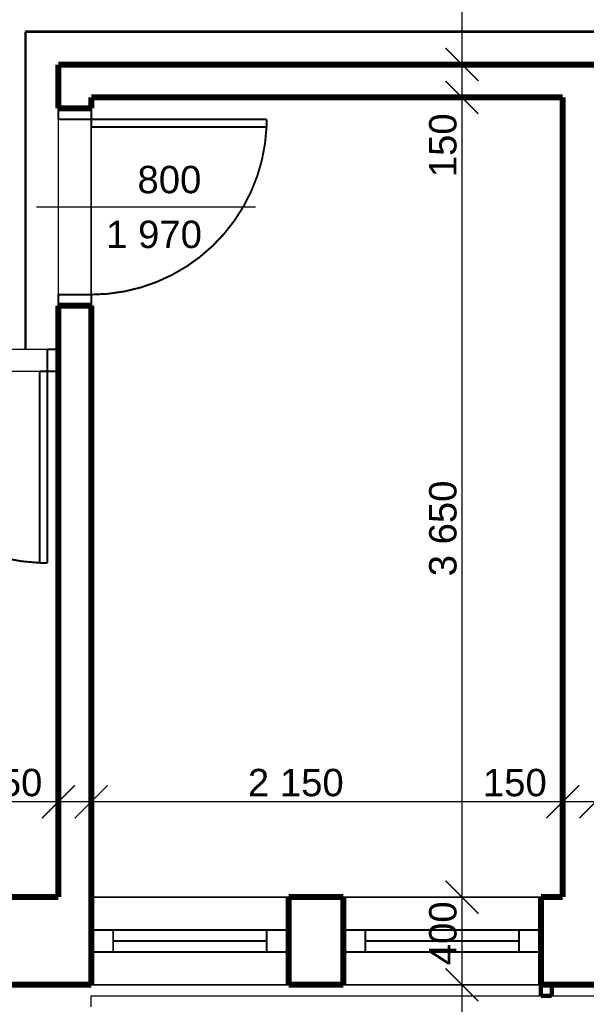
# Model space of a CAD drawing. Extents: x -289843 to 60066, y -44128 to 109843.
# Tile 33 of 61: x -49699 to -47116, y 22009 to 26502. Entities that reach past the tile are written whole.
import ezdxf

# ---------------------------------------------------------------- set-up
doc = ezdxf.new("R2010")
doc.units = 0
doc.header["$MEASUREMENT"] = 0
doc.linetypes.add('DĚLICÍ', pattern=[317.5, 127, -63.5, 0, -63.5, 0, -63.5])
for name, color, linetype in [('KÓTY', 7, 'Continuous'), ('múry', 7, 'Continuous'), ('PRIEVLAKY', 7, 'Continuous'), ('SHUTTERS', 7, 'Continuous')]:
    doc.layers.add(name, color=color, linetype=linetype)
doc.styles.add('GENERATED_STYLE_1', font='arial.ttf')
doc.dimstyles.new('Dimstyle_DAEE', dxfattribs={"dimtxt": 125, "dimasz": 142.5, "dimexe": 0.18, "dimexo": 0, "dimgap": 0.09, "dimtad": 1, "dimdec": 0, "dimzin": 0, "dimdsep": 46, "dimtxsty": 'GENERATED_STYLE_1', "dimblk": 'ARROWHEAD_6', "dimblk1": 'ARROWHEAD_6', "dimblk2": 'ARROWHEAD_6', "dimcen": 0.09, "dimse1": 1, "dimse2": 1, "dimclrd": 124, "dimclre": 124, "dimclrt": 124, "dimadec": 0, "dimazin": 0, "dimtfac": 1, "dimtdec": 4, "dimtmove": 0, "dimatfit": 0, "dimfxl": 0, "dimtolj": 1, "dimtzin": 0, "dimarcsym": 0})
doc.dimstyles.new('Dimstyle_EE33', dxfattribs={"dimtxt": 125, "dimasz": 142.5, "dimexe": 0.18, "dimexo": 0, "dimgap": 0.09, "dimtad": 1, "dimdec": 0, "dimzin": 0, "dimdsep": 46, "dimtxsty": 'GENERATED_STYLE_1', "dimblk": 'ARROWHEAD_6', "dimblk1": 'ARROWHEAD_6', "dimblk2": 'ARROWHEAD_6', "dimcen": 0.09, "dimclrd": 124, "dimclre": 124, "dimclrt": 124, "dimadec": 0, "dimazin": 0, "dimtfac": 1, "dimtdec": 4, "dimtmove": 0, "dimatfit": 0, "dimfxl": 0, "dimtolj": 1, "dimtzin": 0, "dimarcsym": 0})

# ---------------------------------------------------------------- blocks, each defined once
blk = doc.blocks.new('*D812')
at = {"layer": 'KÓTY', "color": 124, "linetype": 'Continuous', "transparency": 16777216, "const_width": 6.173611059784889}
for points in [[(-51297.96361465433, 23008.26186287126), (-51447.96361465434, 22858.26186287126)], [(-49447.96361465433, 23008.26186287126), (-49597.96361465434, 22858.26186287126)], [(-51372.96361465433, 22933.26186287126), (-49522.96361465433, 22933.26186287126)]]:
    blk.add_lwpolyline(points, dxfattribs=at)
at = {"layer": 'KÓTY', "color": 124, "transparency": 16777216, "style": 'GENERATED_STYLE_1', "oblique": -2.504478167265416e-06}
for s, p in [('1\xa0850', (-50808.67791744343, 22958.2618640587)), ('150', (-49887.24932899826, 22958.2618640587))]:
    blk.add_text(s, height=125, dxfattribs=at).set_placement(p)
blk = doc.blocks.new('ARROWHEAD_6')
at = {"color": 0, "linetype": 'Continuous'}
for p, q in [((-0.5, -0.5), (0.5, 0.5)), ((0, 0), (-1, 0))]:
    blk.add_line(p, q, dxfattribs=at)
blk = doc.blocks.new('*D813')
at = {"layer": 'KÓTY', "color": 124, "linetype": 'Continuous', "transparency": 16777216, "const_width": 6.173611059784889}
for points in [[(-49447.96361465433, 23008.26186287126), (-49597.96361465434, 22858.26186287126)], [(-49297.96361465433, 23008.26186287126), (-49447.96361465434, 22858.26186287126)], [(-49522.96361465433, 22933.26186287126), (-49372.96361465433, 22933.26186287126)]]:
    blk.add_lwpolyline(points, dxfattribs=at)
blk = doc.blocks.new('*D814')
at = {"layer": 'KÓTY', "color": 124, "linetype": 'Continuous', "transparency": 16777216, "const_width": 6.173611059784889}
for points in [[(-49297.96361465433, 23008.26186287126), (-49447.96361465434, 22858.26186287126)], [(-47147.96361465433, 23008.26186287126), (-47297.96361465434, 22858.26186287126)], [(-49372.96361465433, 22933.26186287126), (-47222.96361465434, 22933.26186287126)]]:
    blk.add_lwpolyline(points, dxfattribs=at)
at = {"layer": 'KÓTY', "color": 124, "transparency": 16777216, "style": 'GENERATED_STYLE_1', "oblique": -2.504478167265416e-06}
for s, p in [('2\xa0150', (-48658.67791744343, 22958.2618640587)), ('150', (-47587.24932899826, 22958.2618640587))]:
    blk.add_text(s, height=125, dxfattribs=at).set_placement(p)
blk = doc.blocks.new('*D815')
at = {"layer": 'KÓTY', "color": 124, "linetype": 'Continuous', "transparency": 16777216, "const_width": 6.173611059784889}
for points in [[(-47147.96361465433, 23008.26186287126), (-47297.96361465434, 22858.26186287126)], [(-46997.96361465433, 23008.26186287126), (-47147.96361465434, 22858.26186287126)], [(-47222.96361465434, 22933.26186287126), (-47072.96361465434, 22933.26186287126)]]:
    blk.add_lwpolyline(points, dxfattribs=at)
blk = doc.blocks.new('*D816')
at = {"layer": 'KÓTY', "color": 124, "linetype": 'Continuous', "transparency": 16777216, "const_width": 6.173611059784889}
for points in [[(-46997.96361465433, 23008.26186287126), (-47147.96361465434, 22858.26186287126)], [(-46097.96361465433, 23008.26186287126), (-46247.96361465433, 22858.26186287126)], [(-47072.96361465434, 22933.26186287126), (-46172.96361465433, 22933.26186287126)]]:
    blk.add_lwpolyline(points, dxfattribs=at)
at = {"layer": 'KÓTY', "color": 124, "transparency": 16777216, "style": 'GENERATED_STYLE_1', "oblique": -2.504478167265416e-06}
blk.add_text('900', height=125, dxfattribs=at).set_placement((-46767.60647526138, 22958.2618640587))
blk = doc.blocks.new('*D988')
at = {"layer": 'KÓTY', "color": 124, "linetype": 'Continuous', "transparency": 16777216, "const_width": 6.173611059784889}
for points in [[(-47757.59617080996, 22172.79128807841), (-47607.59617080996, 22022.79128807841)], [(-47541.97117080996, 22097.79128807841), (-47823.22117080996, 22097.79128807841)], [(-47682.59617080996, 20597.79128807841), (-47682.59617080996, 22097.79128807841)], [(-47757.59617080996, 20672.79128807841), (-47607.59617080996, 20522.79128807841)], [(-47541.97117080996, 20597.79128807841), (-47823.22117080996, 20597.79128807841)], [(-47682.59617080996, 20485.29128807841), (-47682.59617080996, 20597.79128807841)]]:
    blk.add_lwpolyline(points, dxfattribs=at)
at = {"layer": 'KÓTY', "color": 124, "transparency": 16777216, "style": 'GENERATED_STYLE_1', "oblique": -2.504478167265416e-06}
blk.add_text('1\xa0500', height=125, rotation=90, dxfattribs=at).set_placement((-47707.59617199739, 21242.26900564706))
blk = doc.blocks.new('*D989')
at = {"layer": 'KÓTY', "color": 124, "linetype": 'Continuous', "transparency": 16777216, "const_width": 6.173611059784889}
for points in [[(-47757.59617080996, 22572.79128807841), (-47607.59617080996, 22422.79128807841)], [(-47541.97117080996, 22497.79128807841), (-47823.22117080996, 22497.79128807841)], [(-47682.59617080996, 22097.79128807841), (-47682.59617080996, 22497.79128807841)], [(-47757.59617080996, 22172.79128807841), (-47607.59617080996, 22022.79128807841)], [(-47541.97117080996, 22097.79128807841), (-47823.22117080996, 22097.79128807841)]]:
    blk.add_lwpolyline(points, dxfattribs=at)
at = {"layer": 'KÓTY', "color": 124, "transparency": 16777216, "style": 'GENERATED_STYLE_1', "oblique": -2.504478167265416e-06}
blk.add_text('400', height=125, rotation=90, dxfattribs=at).set_placement((-47707.59617199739, 22186.98361370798))
blk = doc.blocks.new('*D990')
at = {"layer": 'KÓTY', "color": 124, "linetype": 'Continuous', "transparency": 16777216, "const_width": 6.173611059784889}
for points in [[(-47757.59617080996, 26222.7912880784), (-47607.59617080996, 26072.79128807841)], [(-47541.97117080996, 26147.79128807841), (-47823.22117080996, 26147.79128807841)], [(-47682.59617080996, 22497.79128807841), (-47682.59617080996, 26147.79128807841)], [(-47757.59617080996, 22572.79128807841), (-47607.59617080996, 22422.79128807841)], [(-47541.97117080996, 22497.79128807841), (-47823.22117080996, 22497.79128807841)]]:
    blk.add_lwpolyline(points, dxfattribs=at)
at = {"layer": 'KÓTY', "color": 124, "transparency": 16777216, "style": 'GENERATED_STYLE_1', "oblique": -2.504478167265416e-06}
for s, p in [('150', (-47707.59617199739, 25783.50557373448)), ('3\xa0650', (-47707.59617199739, 23962.07698528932))]:
    blk.add_text(s, height=125, rotation=90, dxfattribs=at).set_placement(p)
blk = doc.blocks.new('*D991')
at = {"layer": 'KÓTY', "color": 124, "linetype": 'Continuous', "transparency": 16777216, "const_width": 6.173611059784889}
for points in [[(-47757.59617080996, 26372.79128807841), (-47607.59617080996, 26222.79128807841)], [(-47541.97117080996, 26297.79128807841), (-47823.22117080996, 26297.79128807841)], [(-47682.59617080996, 26147.79128807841), (-47682.59617080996, 26297.79128807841)], [(-47757.59617080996, 26222.7912880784), (-47607.59617080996, 26072.79128807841)], [(-47541.97117080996, 26147.79128807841), (-47823.22117080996, 26147.79128807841)]]:
    blk.add_lwpolyline(points, dxfattribs=at)
blk = doc.blocks.new('*D992')
at = {"layer": 'KÓTY', "color": 124, "linetype": 'Continuous', "transparency": 16777216, "const_width": 6.173611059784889}
for points in [[(-47757.59617080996, 27572.79128807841), (-47607.59617080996, 27422.79128807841)], [(-47541.97117080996, 27497.79128807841), (-47823.22117080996, 27497.79128807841)], [(-47682.59617080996, 26297.79128807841), (-47682.59617080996, 27497.79128807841)], [(-47757.59617080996, 26372.79128807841), (-47607.59617080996, 26222.79128807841)], [(-47541.97117080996, 26297.79128807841), (-47823.22117080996, 26297.79128807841)]]:
    blk.add_lwpolyline(points, dxfattribs=at)
at = {"layer": 'KÓTY', "color": 124, "transparency": 16777216, "style": 'GENERATED_STYLE_1', "oblique": -2.504478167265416e-06}
blk.add_text('1\xa0200', height=125, rotation=90, dxfattribs=at).set_placement((-47707.59617199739, 26681.7198390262))
blk = doc.blocks.new('D2_Metal_70_743')
at = {"color": 0, "linetype": 'ByBlock', "const_width": 8.819444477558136}
for points in [[(-875, 0), (-875, 875)], [(-875, 875), (-840, 875)], [(-840, 875), (-840, -2.143061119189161e-15)], [(875, 875), (840, 875)], [(840, 875), (840, -2.143061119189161e-15)], [(875, 0), (875, 875)], [(-925, 0), (-875, 0)], [(-875, 0), (-875, -100)], [(-840, -2.143061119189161e-15), (-875, 0)], [(840, -2.143061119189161e-15), (875, 0)], [(925, 0), (875, 0)], [(875, 0), (875, -100)], [(-875, -100), (-925, -100)], [(875, -100), (925, -100)]]:
    blk.add_lwpolyline(points, dxfattribs=at)
for points in [[(0, 0, 0.402542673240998), (-839.9999999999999, 874.2997197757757)], [(840, 874.2997197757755, 0.402542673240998), (1.110223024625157e-13, 1.07153055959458e-13)]]:
    blk.add_lwpolyline(points, format="xyb", dxfattribs=at)
blk = doc.blocks.new('D1_Metal_70_742')
at = {"color": 0, "linetype": 'ByBlock', "const_width": 8.819444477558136}
blk.add_lwpolyline([(364.9999999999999, 799.2340082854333, 0.4014527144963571), (-400, 9.796850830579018e-14)], format="xyb", dxfattribs=at)
for points in [[(399.9999999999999, 800), (365, 800)], [(365, 800), (365, -2.143061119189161e-15)], [(400, 0), (399.9999999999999, 800)], [(-450, 0), (-400, 0)], [(-400, 0), (-400, -150)], [(365, -2.143061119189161e-15), (400, 0)], [(450, 0), (400, 0)], [(400, 0), (400, -150)], [(-400, -150), (-450, -150)], [(400, -150), (450, -150)]]:
    blk.add_lwpolyline(points, dxfattribs=at)
blk = doc.blocks.new('Značka_okna-dveří_-_70_1486')
at = {"color": 154, "linetype": 'Continuous', "const_width": 7.000000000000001}
blk.add_lwpolyline([(-1.102145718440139e-13, -900), (1.224606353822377e-14, 100)], dxfattribs=at)
at = {"color": 154, "style": 'GENERATED_STYLE_1'}
for tag, p in [('AC_WIDO_B_SIZE', (-187.5, -217.8571428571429)), ('AC_WIDO_A_SIZE', (62.49999999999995, -360.7142857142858))]:
    blk.add_attdef(tag, p, '', height=125, rotation=-90.00000000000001, dxfattribs=at)
blk = doc.blocks.new('W_Pivot_Hung_70_1032')
at = {"color": 0, "linetype": 'ByBlock', "const_width": 8.819444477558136}
for points in [[(-450, 0), (450, 0)], [(-350, 0), (-350, -100)], [(350, 0), (350, -100)], [(-350, -50), (350, -50)], [(-350, -50), (350, -50)], [(-450, -100), (450, -100)]]:
    blk.add_lwpolyline(points, dxfattribs=at)
blk = doc.blocks.new('W_Pivot_Hung_70_1035')
at = {"color": 0, "linetype": 'ByBlock', "const_width": 8.819444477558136}
for points in [[(-450, 0), (450, 0)], [(-350, 0), (-350, -100)], [(350, 0), (350, -100)], [(-350, -50), (350, -50)], [(-350, -50), (350, -50)], [(-450, -100), (450, -100)]]:
    blk.add_lwpolyline(points, dxfattribs=at)
blk = doc.blocks.new('DIM_2232', base_point=(-64472.96361465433, 22933.26186287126))
at = {"layer": 'KÓTY', "color": 124, "linetype": 'Continuous'}
for p1, p2, picture, middle in [((-51372.96361465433, 24322.79128807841), (-49522.96361465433, 24397.79128807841), '*D812', (-50760.46363172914, 23020.7618640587)), ((-47072.96361465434, 24397.79128807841), (-46172.96361465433, 23997.79128807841), '*D816', (-46719.39218954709, 23020.7618640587))]:
    dim = blk.add_linear_dim(base=(-64472.96361465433, 22933.26186287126), p1=p1, p2=p2, dimstyle='Dimstyle_DAEE', dxfattribs=at)
    dim.commit()
    dim.dimension.update_dxf_attribs({"geometry": picture, "text_midpoint": middle})
for p1, p2, picture, middle in [((-49522.96361465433, 24397.79128807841), (-49372.96361465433, 24397.79128807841), '*D813', (-49839.03504328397, 23020.7618640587)), ((-49372.96361465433, 24397.79128807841), (-47222.96361465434, 24397.79128807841), '*D814', (-48610.46363172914, 23020.7618640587)), ((-47222.96361465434, 24397.79128807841), (-47072.96361465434, 24397.79128807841), '*D815', (-47539.03504328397, 23020.7618640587))]:
    dim = blk.add_aligned_dim(p1=p1, p2=p2, distance=-1464.5294252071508, dimstyle='Dimstyle_DAEE', dxfattribs=at)
    dim.commit()
    dim.dimension.update_dxf_attribs({"geometry": picture, "text_midpoint": middle})
blk = doc.blocks.new('DIM_2256', base_point=(-47682.59617080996, 22097.79128807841))
at = {"layer": 'KÓTY', "color": 124, "linetype": 'Continuous'}
for p1, p2, picture, middle in [((-49522.96361465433, 26297.79128807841), (-46047.96361465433, 27497.79128807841), '*D992', (-47770.09617199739, 26729.93412474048)), ((-49372.96361465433, 26147.79128807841), (-49522.96361465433, 26297.79128807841), '*D991', (-47770.09617199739, 25831.71985944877)), ((-46047.96361465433, 22497.79128807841), (-49372.96361465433, 26147.79128807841), '*D990', (-47770.09617199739, 24010.2912710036)), ((-49322.96361465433, 20597.79128807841), (-46047.96361465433, 22097.79128807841), '*D988', (-47770.09617199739, 21290.48329136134))]:
    dim = blk.add_linear_dim(base=(-47682.59617080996, 22097.79128807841), p1=p1, p2=p2, angle=90, dimstyle='Dimstyle_EE33', dxfattribs=at)
    dim.commit()
    dim.dimension.update_dxf_attribs({"geometry": picture, "text_midpoint": middle, "text_rotation": 90})
dim = blk.add_aligned_dim(p1=(-46047.96361465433, 22097.79128807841), p2=(-46047.96361465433, 22497.79128807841), distance=1634.6325561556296, dimstyle='Dimstyle_EE33', dxfattribs=at)
dim.commit()
dim.dimension.update_dxf_attribs({"geometry": '*D989', "text_midpoint": (-47770.09617199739, 22235.19789942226), "text_rotation": 90})

msp = doc.modelspace()

# ---------------------------------------------------------------- linework, layer by layer
at = {"color": 154, "linetype": 'Continuous', "lineweight": 0, "const_width": 7.000000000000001}
for points in [[(-48472.96361465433, 22497.79128807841), (-49372.96361465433, 22497.79128807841)], [(-47322.96361465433, 22497.79128807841), (-48222.96361465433, 22497.79128807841)], [(-49372.96361465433, 22097.79128807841), (-48472.96361465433, 22097.79128807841)], [(-48222.96361465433, 22097.79128807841), (-47322.96361465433, 22097.79128807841)]]:
    msp.add_lwpolyline(points, dxfattribs=at)
at = {"layer": 'múry', "color": 7, "linetype": 'Continuous'}
for p, q in [((-49372.96361465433, 21997.79128807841), (-49372.96361465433, 22047.79128807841)), ((-49372.96361465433, 22047.79128807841), (-44847.96361465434, 22047.79128807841))]:
    msp.add_line(p, q, dxfattribs=at)
at = {"layer": 'múry', "color": 7, "linetype": 'Continuous', "lineweight": 0, "const_width": 27.5}
for points in [[(-47022.96361465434, 26297.79128807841), (-49522.96361465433, 26297.79128807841)], [(-49522.96361465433, 26297.79128807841), (-49522.96361465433, 26097.7912880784)], [(-49372.96361465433, 26147.79128807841), (-47222.96361465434, 26147.79128807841)], [(-49372.96361465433, 26097.7912880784), (-49372.96361465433, 26147.79128807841)], [(-47222.96361465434, 26147.79128807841), (-47222.96361465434, 22497.79128807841)], [(-49522.96361465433, 26097.7912880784), (-49372.96361465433, 26097.7912880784)], [(-49522.96361465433, 25197.79128807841), (-49372.96361465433, 25197.79128807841)], [(-49522.96361465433, 25197.79128807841), (-49522.96361465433, 24997.79128807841)], [(-49372.96361465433, 22497.79128807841), (-49372.96361465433, 25197.79128807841)], [(-49522.96361465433, 24897.79128807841), (-49522.96361465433, 24997.79128807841)], [(-49522.96361465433, 24897.79128807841), (-49522.96361465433, 22497.79128807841)], [(-49522.96361465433, 22497.79128807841), (-49797.96361465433, 22497.79128807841)], [(-49372.96361465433, 22497.79128807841), (-49372.96361465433, 22097.79128807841)], [(-48472.96361465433, 22497.79128807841), (-48472.96361465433, 22097.79128807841)], [(-48222.96361465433, 22497.79128807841), (-48472.96361465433, 22497.79128807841)], [(-48222.96361465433, 22497.79128807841), (-48222.96361465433, 22097.79128807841)], [(-47322.96361465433, 22497.79128807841), (-47322.96361465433, 22097.79128807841)], [(-47222.96361465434, 22497.79128807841), (-47322.96361465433, 22497.79128807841)], [(-49797.96361465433, 22097.79128807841), (-49372.96361465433, 22097.79128807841)], [(-48472.96361465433, 22097.79128807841), (-48222.96361465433, 22097.79128807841)], [(-47322.96361465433, 22097.79128807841), (-47072.96361465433, 22097.79128807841)]]:
    msp.add_lwpolyline(points, dxfattribs=at)
at = {"layer": 'PRIEVLAKY', "color": 7, "linetype": 'DĚLICÍ', "const_width": 11}
for points in [[(-49672.96361465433, 26447.79128807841), (-49672.96361465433, 24997.79128807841)], [(-49672.96361465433, 26447.79128807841), (-37822.96361465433, 26447.79128807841)]]:
    msp.add_lwpolyline(points, dxfattribs=at)
at = {"layer": 'PRIEVLAKY', "color": 7, "linetype": 'Continuous', "const_width": 20}
for points in [[(-47322.96361465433, 22097.79128807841), (-47322.96361465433, 22047.79128807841)], [(-47322.96361465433, 22097.79128807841), (-47272.96361465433, 22097.79128807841)], [(-47272.96361465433, 22047.79128807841), (-47272.96361465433, 22097.79128807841)], [(-47322.96361465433, 22047.79128807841), (-47272.96361465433, 22047.79128807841)]]:
    msp.add_lwpolyline(points, dxfattribs=at)
at = {"layer": 'SHUTTERS', "color": 7, "linetype": 'Continuous', "const_width": 7.000000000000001}
for points in [[(-49522.96361465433, 25247.79128807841), (-49522.96361465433, 26047.79128807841)], [(-49372.96361465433, 26047.79128807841), (-49372.96361465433, 25247.79128807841)], [(-51322.96361465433, 24997.79128807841), (-49572.96361465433, 24997.79128807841)], [(-49572.96361465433, 24897.79128807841), (-51322.96361465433, 24897.79128807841)]]:
    msp.add_lwpolyline(points, dxfattribs=at)

# ---------------------------------------------------------------- block references
at = {"layer": 'KÓTY', "color": 7, "linetype": 'Continuous'}
for name, p in [('DIM_2232', (-64472.96361465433, 22933.26186287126)), ('DIM_2256', (-47682.59617080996, 22097.79128807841))]:
    msp.add_blockref(name, p, dxfattribs=at)
at = {"layer": 'múry', "color": 7, "linetype": 'Continuous', "lineweight": 0, "xscale": -1, "rotation": 270}
msp.add_blockref('D1_Metal_70_742', (-49372.96361465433, 25647.79128807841), dxfattribs=at)
at = {"layer": 'múry', "color": 7, "linetype": 'Continuous', "lineweight": 0, "rotation": 90}
msp.add_blockref('Značka_okna-dveří_-_70_1486', (-49522.96361465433, 25647.79128807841), dxfattribs=at).add_auto_attribs({'AC_WIDO_A_SIZE': '800', 'AC_WIDO_B_SIZE': '1\xa0970'})
at = {"layer": 'múry', "color": 7, "linetype": 'Continuous', "lineweight": 0, "rotation": 180}
for name, p in [('D2_Metal_70_743', (-50447.96361465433, 24897.79128807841)), ('W_Pivot_Hung_70_1032', (-48922.96361465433, 22247.79128807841)), ('W_Pivot_Hung_70_1035', (-47772.96361465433, 22247.79128807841))]:
    msp.add_blockref(name, p, dxfattribs=at)

doc.saveas('drawing.dxf')
